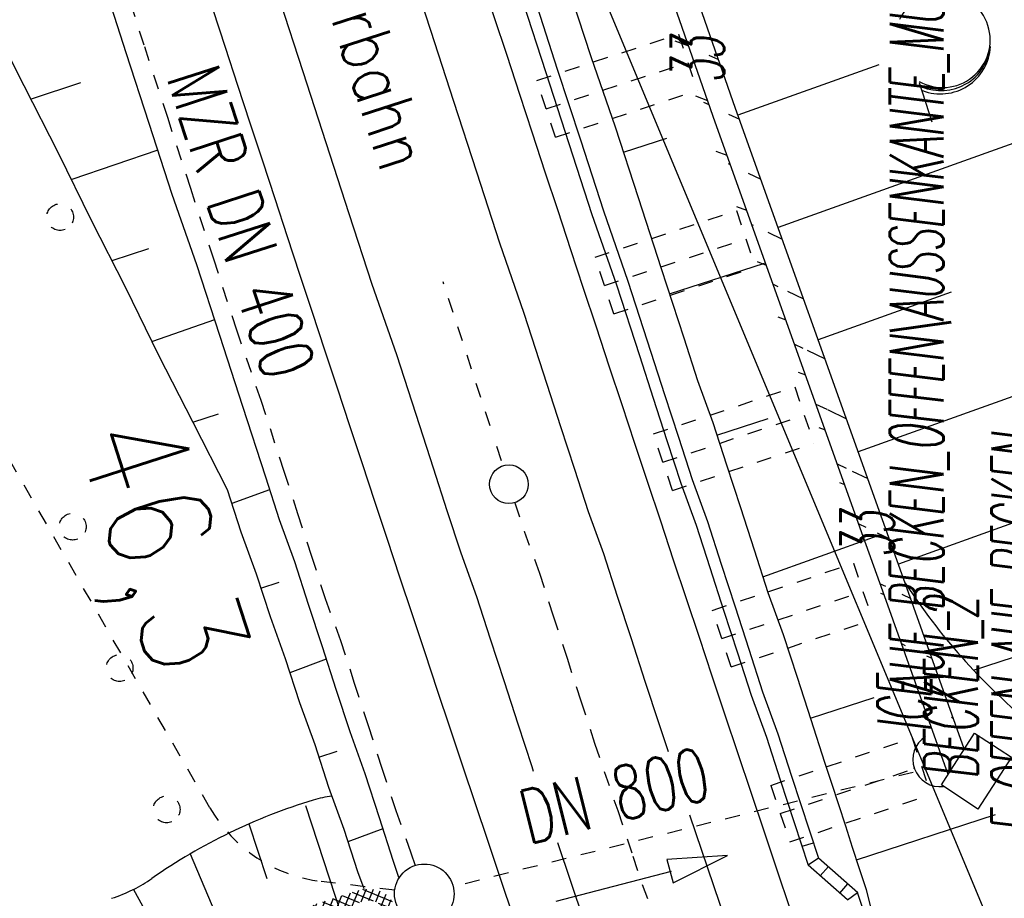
# Model space of a CAD drawing. Extents: x 447882 to 448688, y 437766 to 439043.
# Tile 79 of 121: x 448128 to 448161, y 438610 to 438640. Entities that reach past the tile are written whole.
import ezdxf

# ---------------------------------------------------------------- set-up
doc = ezdxf.new("R2010")
doc.units = 0
doc.header["$LTSCALE"] = 2
doc.header["$MEASUREMENT"] = 0
for name, pattern in [('ACAD_ISO03W100', [0.5, 0.25, -0.25]), ('ACAD_ISO05W100', [0.5, 0.25, -0.25]), ('ACAD_ISO10W100W', [0.5, 0.25, -0.25]), ('AUSGEZOGEN', [0]), ('PUNKTX2', [0.5, 0.25, -0.25]), ('STRICHLINIEX2', [0.5, 0.25, -0.25])]:
    doc.linetypes.add(name, pattern=pattern)
doc.layers.get('0').update_dxf_attribs({"linetype": 'AUSGEZOGEN'})
for name, color, linetype in [('211-GRENZL-BAB', 7, 'AUSGEZOGEN'), ('ANMERKUNG', 7, 'CONTINUOUS'), ('BOESCHG', 250, 'AUSGEZOGEN'), ('DB-Bahnachse', 7, 'CONTINUOUS'), ('DB-Boeschungen', 15, 'CONTINUOUS'), ('DB-Durchlässe', 15, 'CONTINUOUS'), ('DB-Gleisachsen', 7, 'CONTINUOUS'), ('DB-GRABEN', 15, 'AUSGEZOGEN'), ('DB-Hangverdübelung', 15, 'CONTINUOUS'), ('DB-HZV-Stützscheiben', 15, 'CONTINUOUS'), ('DB-Ingenieurbauwerke', 15, 'CONTINUOUS'), ('DB-Kabelanalagen', 15, 'CONTINUOUS'), ('DB-Tiefendraenage', 15, 'CONTINUOUS'), ('DB-Tiefenentwässerung', 15, 'CONTINUOUS'), ('DB-Wegboeschungen', 15, 'CONTINUOUS'), ('FBRTOP', 250, 'AUSGEZOGEN'), ('GEBAEUDE', 7, 'AUSGEZOGEN'), ('PFEILTOP', 200, 'AUSGEZOGEN'), ('Rinne', 200, 'CONTINUOUS'), ('SCHLITZRINNE', 200, 'AUSGEZOGEN'), ('SCHSYMBOL', 200, 'AUSGEZOGEN'), ('WALD', 8, 'AUSGEZOGEN')]:
    doc.layers.add(name, color=color, linetype=linetype)
doc.styles.add('ROMANS', font='romans.shx', dxfattribs={"width": 0.8})

# ---------------------------------------------------------------- blocks, each defined once
blk = doc.blocks.new('DL')
at = {"color": 0}
blk.add_arc((-0.311, 0.025), 0.91, 282.5363, 77.4637, dxfattribs=at)
blk.add_point((0.597, 0.003), dxfattribs=at)
blk = doc.blocks.new('*X277')
at = {"color": 0, "linetype": 'ByBlock'}
for p, q in [((-372538, -196574), (-371772, -195809)), ((-371773, -196210), (-372080, -195903)), ((-371698, -195967), (-371848, -195817)), ((-371706, -196060), (-371499, -195853)), ((-370966, -196699), (-371698, -195967)), ((-371583, -196256), (-371300, -195973)), ((-371073, -196274), (-371490, -195857)), ((-372103, -196517), (-372398, -196222)), ((-371980, -196322), (-372259, -196042)), ((-371907, -196261), (-371706, -196060)), ((-371438, -196429), (-371150, -196141)), ((-371369, -196678), (-371040, -196350)), ((-372578, -196933), (-372033, -196388)), ((-372164, -196774), (-372500, -196439)), ((-371404, -197032), (-370976, -196603)), ((-370979, -197005), (-371380, -196604)), ((-372606, -197279), (-372167, -196840)), ((-372026, -197549), (-372583, -196991)), ((-372111, -197145), (-372559, -196698)), ((-371626, -197572), (-370972, -196918)), ((-371003, -197299), (-371378, -196924)), ((-372662, -197971), (-372007, -197316)), ((-372634, -197625), (-372123, -197114)), ((-372050, -197843), (-372607, -197286)), ((-371654, -197918), (-371000, -197264)), ((-371050, -197888), (-371602, -197336)), ((-371026, -197594), (-371459, -197161)), ((-372689, -198317), (-372035, -197662)), ((-372073, -198138), (-372630, -197581)), ((-371682, -198264), (-371028, -197610)), ((-371074, -198183), (-371631, -197626)), ((-372717, -198663), (-372063, -198008)), ((-372097, -198432), (-372654, -197875)), ((-371710, -198610), (-371055, -197956)), ((-371097, -198477), (-371654, -197920)), ((-372120, -198727), (-372678, -198170)), ((-371738, -198956), (-371083, -198302)), ((-371121, -198772), (-371678, -198215)), ((-372239, -198927), (-372701, -198464)), ((-372631, -198895), (-372091, -198354)), ((-371201, -199010), (-371702, -198509)), ((-371453, -198990), (-371111, -198648)), ((-372773, -199355), (-372337, -198919)), ((-372745, -199009), (-372631, -198895)), ((-372585, -198899), (-372725, -198759)), ((-372168, -199316), (-372585, -198899)), ((-372337, -198919), (-372118, -198700)), ((-372144, -199021), (-372239, -198927)), ((-371765, -199302), (-371453, -198990)), ((-371547, -198982), (-371725, -198804)), ((-371168, -199361), (-371547, -198982)), ((-371144, -199066), (-371201, -199010)), ((-371158, -199013), (-371139, -198993)), ((-372800, -199700), (-372146, -199046)), ((-372191, -199611), (-372749, -199053)), ((-371816, -199989), (-371166, -199339)), ((-371793, -199648), (-371158, -199013)), ((-371192, -199656), (-371749, -199098)), ((-372821, -200039), (-372174, -199392)), ((-372229, -200209), (-372795, -199643)), ((-372212, -199908), (-372772, -199348)), ((-371213, -199952), (-371773, -199393)), ((-372837, -200373), (-372201, -199737)), ((-372241, -200515), (-372815, -199941)), ((-371834, -200325), (-371194, -199685)), ((-371242, -200560), (-371816, -199986)), ((-371230, -200254), (-371796, -199688)), ((-372451, -200623), (-372831, -200244)), ((-372694, -200549), (-372222, -200077)), ((-371845, -200655), (-371218, -200027)), ((-371250, -200870), (-371832, -200288)), ((-372852, -201025), (-372451, -200624)), ((-372847, -200702), (-372694, -200549)), ((-372252, -201141), (-372843, -200550)), ((-372451, -200624), (-372238, -200411)), ((-372249, -200826), (-372451, -200623)), ((-371530, -200908), (-371844, -200595)), ((-371721, -200849), (-371235, -200362)), ((-372852, -201343), (-372247, -200739)), ((-372250, -201461), (-372850, -200861)), ((-371852, -201298), (-371478, -200924)), ((-371851, -200979), (-371721, -200849)), ((-371250, -201507), (-371850, -200906)), ((-371252, -201186), (-371530, -200908)), ((-371478, -200924), (-371246, -200692)), ((-372244, -201786), (-372852, -201177)), ((-372847, -201657), (-372252, -201061)), ((-371242, -201833), (-371852, -201222)), ((-371848, -201612), (-371252, -201016)), ((-372400, -201947), (-372850, -201497)), ((-372838, -201966), (-372251, -201379)), ((-371228, -202165), (-371849, -201544)), ((-371839, -201921), (-371252, -201334)), ((-371825, -202226), (-371247, -201647)), ((-372610, -202056), (-372843, -201823)), ((-372610, -202056), (-372246, -201692)), ((-372231, -202116), (-372400, -201947)), ((-371212, -202499), (-371841, -201870)), ((-371785, -202503), (-371237, -201956)), ((-372820, -202164), (-372830, -202154)), ((-372824, -202270), (-372610, -202056)), ((-372476, -202508), (-372820, -202164)), ((-372746, -202510), (-372236, -202000)), ((-372213, -202453), (-372610, -202056)), ((-372426, -202508), (-372222, -202304)), ((-371528, -202502), (-371827, -202203)), ((-371464, -202501), (-371223, -202259)), ((-372791, -202511), (-372812, -202490)), ((-372807, -202571), (-372746, -202510)), ((-372158, -203144), (-372791, -202511)), ((-372785, -202867), (-372426, -202508)), ((-372759, -203160), (-372203, -202604)), ((-372189, -202795), (-372476, -202508)), ((-371807, -202526), (-371785, -202503)), ((-371148, -203200), (-371806, -202541)), ((-371785, -202822), (-371464, -202501)), ((-371759, -203114), (-371204, -202559)), ((-371181, -202848), (-371528, -202502)), ((-371208, -202503), (-371212, -202499)), ((-372290, -203331), (-372788, -202833)), ((-372650, -203368), (-372180, -202899)), ((-371426, -203240), (-371780, -202886)), ((-371583, -203257), (-371181, -202854)), ((-372578, -203361), (-372757, -203181)), ((-372294, -203331), (-372154, -203191)), ((-371714, -203270), (-371747, -203237)), ((-371228, -203219), (-371153, -203145))]:
    blk.add_line(p, q, dxfattribs=at)
blk = doc.blocks.new('LW')
at = {"color": 0}
blk.add_line((1.183, 0.003), (2.575, 0.003), dxfattribs=at)
for centre, radius, start, end in [((0.065, 1.189), 1.6, 312.7202, 226.7249), ((0.169, 1.08), 1.681, 321.1992, 68.9844), ((0.083, 1.129), 1.668, 319.2916, 65.2101)]:
    blk.add_arc(centre, radius, start, end, dxfattribs=at)

msp = doc.modelspace()

# ---------------------------------------------------------------- hatches: boundary and pattern name
at = {"layer": 'PFEILTOP'}
h = msp.add_hatch(dxfattribs=at)
h.set_pattern_fill('_USER', color=256, scale=1.5, angle=45, style=0, pattern_type=0)
h.set_pattern_definition([(339.742, (448141.7054, 438664.8471), (0.51937, 1.407216), [])])
edge = h.paths.add_edge_path()
edge.add_line((448145.949, 438655.638), (448139.477, 438669.682))
edge.add_line((448139.477, 438669.682), (448138.615, 438670.913))
edge.add_line((448159.583, 438614.627), (448157.394, 438620.775))
edge.add_line((448157.394, 438620.775), (448156.633, 438622.898))
edge.add_arc((448157.01, 438623.033), 0.4, 199.682, 199.7205, ccw=False)
edge.add_line((448156.633, 438622.898), (448151.695, 438636.705))
edge.add_line((448151.695, 438636.705), (448145.207, 438655.338))
edge.add_line((448145.207, 438655.338), (448138.781, 438669.282))
edge.add_line((448138.781, 438669.282), (448137.959, 438670.455))
edge.add_line((448137.959, 438670.455), (448138.615, 438670.913))
h = msp.add_hatch(dxfattribs=at)
h.set_pattern_fill('_USER', color=256, scale=1.5, angle=45, style=0, pattern_type=0)
h.set_pattern_definition([(334.325, (448147.7012, 438650.6069), (0.6499, 1.3519), [])])
edge = h.paths.add_edge_path()
edge.add_line((448158.148, 438621.045), (448157.387, 438623.168))
edge.add_line((448157.387, 438623.168), (448152.449, 438636.971))
edge.add_line((448152.449, 438636.971), (448145.949, 438655.638))
edge.add_line((448159.583, 438614.627), (448157.394, 438620.775))
edge.add_line((448157.394, 438620.775), (448156.633, 438622.898))
edge.add_arc((448157.01, 438623.033), 0.4, 199.682, 199.7205, ccw=False)
edge.add_line((448156.633, 438622.898), (448151.695, 438636.705))
edge.add_line((448151.695, 438636.705), (448145.207, 438655.338))
edge.add_line((448145.207, 438655.338), (448138.781, 438669.282))
edge.add_line((448138.781, 438669.282), (448137.959, 438670.455))
edge.add_line((448160.127, 438615.483), (448158.148, 438621.045))
at = {"layer": 'SCHLITZRINNE'}
h = msp.add_hatch(dxfattribs=at)
h.set_pattern_fill('_USER', color=256, scale=1.5, angle=45, style=0, pattern_type=0)
h.set_pattern_definition([(324.8574, (448134.7023, 438851.6164), (0.86342, 1.226583), [])])
edge = h.paths.add_edge_path()
edge.add_line((448125.443, 438906.454), (448125.936, 438906.533))
edge.add_line((448125.936, 438906.533), (448126.04, 438905.88))
edge.add_arc((261507.524, 409202.339), 188967.645, 9.03995391, 9.04374407, ccw=False)
edge.add_line((448128.005, 438893.535), (448131.933, 438868.846))
edge.add_line((448131.933, 438868.846), (448133.254, 438860.539))
edge.add_arc((449371.197, 439057.494), 1253.513, 189.039943, 189.277818)
edge.add_arc((454072.816, 439825.545), 6017.453, 189.2778182, 189.3863877)
edge.add_arc((449284.377, 439033.993), 1164.031, 189.386388, 189.87641)
edge.add_arc((450764.431, 439291.676), 2666.349, 189.87641, 190.200181)
edge.add_arc((449881.193, 439132.753), 1768.927, 190.200181, 190.588964)
edge.add_arc((450188.848, 439190.268), 2081.912, 190.588964, 190.947332)
edge.add_arc((450096.336, 439172.374), 1987.685, 190.947332, 191.307685)
edge.add_arc((450103.529, 439173.812), 1995.02, 191.307685, 191.667375)
edge.add_arc((450113.912, 439175.956), 2005.623, 191.667375, 192.024165)
edge.add_arc((450128.354, 439179.032), 2020.389, 192.024165, 192.37965)
edge.add_arc((450121.636, 439177.558), 2013.511, 192.37965, 192.73712)
edge.add_arc((450090.705, 439170.566), 1981.8, 192.73712, 193.097438)
edge.add_arc((450089.716, 439170.336), 1980.784, 193.097438, 193.45758)
edge.add_arc((450128.145, 439179.532), 2020.298, 193.45758, 193.814181)
edge.add_arc((450131.046, 439180.245), 2023.285, 193.814181, 194.170205)
edge.add_arc((450093.866, 439170.858), 1984.938, 194.170205, 194.529652)
edge.add_arc((450094.254, 439170.958), 1985.339, 194.529652, 194.889491)
edge.add_arc((450121.506, 439178.204), 2013.538, 194.889491, 195.246802)
edge.add_arc((450124.649, 439179.061), 2016.795, 195.246802, 195.602873)
edge.add_arc((450111.382, 439175.356), 2003.021, 195.602873, 195.960167)
edge.add_arc((450101.557, 439172.546), 1992.802, 195.960167, 196.3197)
edge.add_arc((450106.363, 439173.953), 1997.81, 196.3197, 196.678782)
edge.add_arc((450107.837, 439174.395), 1999.349, 196.678782, 197.03752)
edge.add_arc((450104.436, 439173.352), 1995.791, 197.03752, 197.396578)
edge.add_arc((450113.998, 439176.348), 2005.812, 197.396578, 197.753665)
edge.add_arc((450121.006, 439178.592), 2013.17, 197.753665, 198.110098)
edge.add_arc((450117.03, 439177.292), 2008.988, 198.110098, 198.467563)
edge.add_arc((450103.872, 439172.898), 1995.115, 198.467563, 198.826268)
edge.add_arc((450099.455, 439171.391), 1990.448, 198.826268, 199.185784)
edge.add_arc((450113.542, 439176.293), 2005.364, 199.185784, 199.54396)
edge.add_arc((450116.79, 439177.446), 2008.81, 199.54396, 199.90126)
edge.add_arc((450108.06, 439174.286), 1999.526, 199.90126, 200.259389)
edge.add_arc((450108.407, 439174.414), 1999.896, 200.259389, 200.617742)
edge.add_arc((450110.76, 439175.299), 2002.409, 200.617742, 200.975871)
edge.add_arc((450111.887, 439175.731), 2003.616, 200.975871, 201.333691)
edge.add_arc((450111.742, 439175.674), 2003.46, 201.333691, 201.691524)
edge.add_arc((450110.583, 439175.213), 2002.213, 201.691524, 202.04953)
edge.add_arc((450111.609, 439175.629), 2003.32, 202.04953, 202.407437)
edge.add_arc((450109.603, 439174.802), 2001.151, 202.407437, 202.765839)
edge.add_arc((450106.414, 439173.464), 1997.693, 202.765839, 203.100071)
edge.add_line((448125.443, 438906.454), (448125.547, 438905.801))
edge.add_arc((261507.369, 409202.315), 188967.302, 9.03995391, 9.04374407, ccw=False)
edge.add_line((448127.511, 438893.456), (448131.439, 438868.767))
edge.add_line((448131.439, 438868.767), (448132.715, 438860.746))
h = msp.add_hatch(dxfattribs=at)
h.set_pattern_fill('_USER', color=256, scale=1.5, angle=45, style=0, pattern_type=0)
h.set_pattern_definition([(326.72764, (448148.0771, 438778.445), (0.822929, 1.254108), [])])
edge = h.paths.add_edge_path()
edge.add_line((448125.936, 438906.533), (448126.04, 438905.88))
edge.add_arc((261507.524, 409202.339), 188967.645, 9.03995391, 9.04374407, ccw=False)
edge.add_line((448128.005, 438893.535), (448131.933, 438868.846))
edge.add_line((448131.933, 438868.846), (448133.254, 438860.539))
edge.add_arc((449371.197, 439057.494), 1253.513, 189.039943, 189.277818)
edge.add_arc((454072.816, 439825.545), 6017.453, 189.2778182, 189.3863877)
edge.add_arc((449284.377, 439033.993), 1164.031, 189.386388, 189.87641)
edge.add_arc((450764.431, 439291.676), 2666.349, 189.87641, 190.200181)
edge.add_arc((449881.193, 439132.753), 1768.927, 190.200181, 190.588964)
edge.add_arc((450188.848, 439190.268), 2081.912, 190.588964, 190.947332)
edge.add_arc((450096.336, 439172.374), 1987.685, 190.947332, 191.307685)
edge.add_arc((450103.529, 439173.812), 1995.02, 191.307685, 191.667375)
edge.add_arc((450113.912, 439175.956), 2005.623, 191.667375, 192.024165)
edge.add_arc((450128.354, 439179.032), 2020.389, 192.024165, 192.37965)
edge.add_arc((450121.636, 439177.558), 2013.511, 192.37965, 192.73712)
edge.add_arc((450090.705, 439170.566), 1981.8, 192.73712, 193.097438)
edge.add_arc((450089.716, 439170.336), 1980.784, 193.097438, 193.45758)
edge.add_arc((450128.145, 439179.532), 2020.298, 193.45758, 193.814181)
edge.add_arc((450131.046, 439180.245), 2023.285, 193.814181, 194.170205)
edge.add_arc((450093.866, 439170.858), 1984.938, 194.170205, 194.529652)
edge.add_arc((450094.254, 439170.958), 1985.339, 194.529652, 194.889491)
edge.add_arc((450121.506, 439178.204), 2013.538, 194.889491, 195.246802)
edge.add_arc((450124.649, 439179.061), 2016.795, 195.246802, 195.602873)
edge.add_arc((450111.382, 439175.356), 2003.021, 195.602873, 195.960167)
edge.add_arc((450101.557, 439172.546), 1992.802, 195.960167, 196.3197)
edge.add_arc((450106.363, 439173.953), 1997.81, 196.3197, 196.678782)
edge.add_arc((450107.837, 439174.395), 1999.349, 196.678782, 197.03752)
edge.add_arc((450104.436, 439173.352), 1995.791, 197.03752, 197.396578)
edge.add_arc((450113.998, 439176.348), 2005.812, 197.396578, 197.753665)
edge.add_arc((450121.006, 439178.592), 2013.17, 197.753665, 198.110098)
edge.add_arc((450117.03, 439177.292), 2008.988, 198.110098, 198.467563)
edge.add_arc((450103.872, 439172.898), 1995.115, 198.467563, 198.826268)
edge.add_arc((450099.455, 439171.391), 1990.448, 198.826268, 199.185784)
edge.add_arc((450113.542, 439176.293), 2005.364, 199.185784, 199.54396)
edge.add_arc((450116.79, 439177.446), 2008.81, 199.54396, 199.90126)
edge.add_arc((450108.06, 439174.286), 1999.526, 199.90126, 200.259389)
edge.add_arc((450108.407, 439174.414), 1999.896, 200.259389, 200.617742)
edge.add_arc((450110.76, 439175.299), 2002.409, 200.617742, 200.975871)
edge.add_arc((450111.887, 439175.731), 2003.616, 200.975871, 201.333691)
edge.add_arc((450111.742, 439175.674), 2003.46, 201.333691, 201.691524)
edge.add_arc((450110.583, 439175.213), 2002.213, 201.691524, 202.04953)
edge.add_arc((450111.609, 439175.629), 2003.32, 202.04953, 202.407437)
edge.add_arc((450109.603, 439174.802), 2001.151, 202.407437, 202.765839)
edge.add_arc((450106.414, 439173.464), 1997.693, 202.765839, 203.100071)
edge.add_arc((450188.848, 439190.268), 2082.412, 190.799627, 190.947332)
edge.add_arc((450096.336, 439172.374), 1988.185, 190.947332, 191.307685)
edge.add_arc((450103.529, 439173.812), 1995.52, 191.307685, 191.667375)
edge.add_arc((450113.912, 439175.956), 2006.123, 191.667375, 192.024165)
edge.add_arc((450128.354, 439179.032), 2020.889, 192.024165, 192.37965)
edge.add_arc((450121.636, 439177.558), 2014.011, 192.37965, 192.469296)
h = msp.add_hatch(dxfattribs=at)
h.set_pattern_fill('_USER', color=256, scale=1.5, angle=45, style=0, pattern_type=0)
h.set_pattern_definition([(328.16104, (448159.8269, 438724.2048), (0.7913003, 1.274301), [])])
edge = h.paths.add_edge_path()
edge.add_line((448125.936, 438906.533), (448126.04, 438905.88))
edge.add_arc((261507.524, 409202.339), 188967.645, 9.03995391, 9.04374407, ccw=False)
edge.add_line((448128.005, 438893.535), (448131.933, 438868.846))
edge.add_line((448131.933, 438868.846), (448133.254, 438860.539))
edge.add_arc((449371.197, 439057.494), 1253.513, 189.039943, 189.277818)
edge.add_arc((454072.816, 439825.545), 6017.453, 189.2778182, 189.3863877)
edge.add_arc((449284.377, 439033.993), 1164.031, 189.386388, 189.87641)
edge.add_arc((450764.431, 439291.676), 2666.349, 189.87641, 190.200181)
edge.add_arc((449881.193, 439132.753), 1768.927, 190.200181, 190.588964)
edge.add_arc((450188.848, 439190.268), 2081.912, 190.588964, 190.947332)
edge.add_arc((450096.336, 439172.374), 1987.685, 190.947332, 191.307685)
edge.add_arc((450103.529, 439173.812), 1995.02, 191.307685, 191.667375)
edge.add_arc((450113.912, 439175.956), 2005.623, 191.667375, 192.024165)
edge.add_arc((450128.354, 439179.032), 2020.389, 192.024165, 192.37965)
edge.add_arc((450121.636, 439177.558), 2013.511, 192.37965, 192.73712)
edge.add_arc((450090.705, 439170.566), 1981.8, 192.73712, 193.097438)
edge.add_arc((450089.716, 439170.336), 1980.784, 193.097438, 193.45758)
edge.add_arc((450128.145, 439179.532), 2020.298, 193.45758, 193.814181)
edge.add_arc((450131.046, 439180.245), 2023.285, 193.814181, 194.170205)
edge.add_arc((450093.866, 439170.858), 1984.938, 194.170205, 194.529652)
edge.add_arc((450094.254, 439170.958), 1985.339, 194.529652, 194.889491)
edge.add_arc((450121.506, 439178.204), 2013.538, 194.889491, 195.246802)
edge.add_arc((450124.649, 439179.061), 2016.795, 195.246802, 195.602873)
edge.add_arc((450111.382, 439175.356), 2003.021, 195.602873, 195.960167)
edge.add_arc((450101.557, 439172.546), 1992.802, 195.960167, 196.3197)
edge.add_arc((450106.363, 439173.953), 1997.81, 196.3197, 196.678782)
edge.add_arc((450107.837, 439174.395), 1999.349, 196.678782, 197.03752)
edge.add_arc((450104.436, 439173.352), 1995.791, 197.03752, 197.396578)
edge.add_arc((450113.998, 439176.348), 2005.812, 197.396578, 197.753665)
edge.add_arc((450121.006, 439178.592), 2013.17, 197.753665, 198.110098)
edge.add_arc((450117.03, 439177.292), 2008.988, 198.110098, 198.467563)
edge.add_arc((450103.872, 439172.898), 1995.115, 198.467563, 198.826268)
edge.add_arc((450099.455, 439171.391), 1990.448, 198.826268, 199.185784)
edge.add_arc((450113.542, 439176.293), 2005.364, 199.185784, 199.54396)
edge.add_arc((450116.79, 439177.446), 2008.81, 199.54396, 199.90126)
edge.add_arc((450108.06, 439174.286), 1999.526, 199.90126, 200.259389)
edge.add_arc((450108.407, 439174.414), 1999.896, 200.259389, 200.617742)
edge.add_arc((450110.76, 439175.299), 2002.409, 200.617742, 200.975871)
edge.add_arc((450111.887, 439175.731), 2003.616, 200.975871, 201.333691)
edge.add_arc((450111.742, 439175.674), 2003.46, 201.333691, 201.691524)
edge.add_arc((450110.583, 439175.213), 2002.213, 201.691524, 202.04953)
edge.add_arc((450111.609, 439175.629), 2003.32, 202.04953, 202.407437)
edge.add_arc((450109.603, 439174.802), 2001.151, 202.407437, 202.765839)
edge.add_arc((450106.414, 439173.464), 1997.693, 202.765839, 203.100071)
edge.add_arc((450121.636, 439177.558), 2014.011, 192.51205, 192.73712)
edge.add_arc((450090.705, 439170.566), 1982.3, 192.73712, 193.097438)
edge.add_arc((450089.716, 439170.336), 1981.284, 193.097438, 193.45758)
edge.add_arc((450128.145, 439179.532), 2020.798, 193.45758, 193.814181)
edge.add_arc((450131.046, 439180.245), 2023.785, 193.814181, 194.170205)
edge.add_arc((450093.866, 439170.858), 1985.438, 194.170205, 194.185146)
h = msp.add_hatch(dxfattribs=at)
h.set_pattern_fill('_USER', color=256, scale=1.5, angle=45, style=0, pattern_type=0)
h.set_pattern_definition([(334.92026, (448224.608, 438502.9346), (0.635819, 1.358578), [])])
edge = h.paths.add_edge_path()
edge.add_line((448125.936, 438906.533), (448126.04, 438905.88))
edge.add_arc((261507.524, 409202.339), 188967.645, 9.03995391, 9.04374407, ccw=False)
edge.add_line((448128.005, 438893.535), (448131.933, 438868.846))
edge.add_line((448131.933, 438868.846), (448133.254, 438860.539))
edge.add_arc((449371.197, 439057.494), 1253.513, 189.039943, 189.277818)
edge.add_arc((454072.816, 439825.545), 6017.453, 189.2778182, 189.3863877)
edge.add_arc((449284.377, 439033.993), 1164.031, 189.386388, 189.87641)
edge.add_arc((450764.431, 439291.676), 2666.349, 189.87641, 190.200181)
edge.add_arc((449881.193, 439132.753), 1768.927, 190.200181, 190.588964)
edge.add_arc((450188.848, 439190.268), 2081.912, 190.588964, 190.947332)
edge.add_arc((450096.336, 439172.374), 1987.685, 190.947332, 191.307685)
edge.add_arc((450103.529, 439173.812), 1995.02, 191.307685, 191.667375)
edge.add_arc((450113.912, 439175.956), 2005.623, 191.667375, 192.024165)
edge.add_arc((450128.354, 439179.032), 2020.389, 192.024165, 192.37965)
edge.add_arc((450121.636, 439177.558), 2013.511, 192.37965, 192.73712)
edge.add_arc((450090.705, 439170.566), 1981.8, 192.73712, 193.097438)
edge.add_arc((450089.716, 439170.336), 1980.784, 193.097438, 193.45758)
edge.add_arc((450128.145, 439179.532), 2020.298, 193.45758, 193.814181)
edge.add_arc((450131.046, 439180.245), 2023.285, 193.814181, 194.170205)
edge.add_arc((450093.866, 439170.858), 1984.938, 194.170205, 194.529652)
edge.add_arc((450094.254, 439170.958), 1985.339, 194.529652, 194.889491)
edge.add_arc((450121.506, 439178.204), 2013.538, 194.889491, 195.246802)
edge.add_arc((450124.649, 439179.061), 2016.795, 195.246802, 195.602873)
edge.add_arc((450111.382, 439175.356), 2003.021, 195.602873, 195.960167)
edge.add_arc((450101.557, 439172.546), 1992.802, 195.960167, 196.3197)
edge.add_arc((450106.363, 439173.953), 1997.81, 196.3197, 196.678782)
edge.add_arc((450107.837, 439174.395), 1999.349, 196.678782, 197.03752)
edge.add_arc((450104.436, 439173.352), 1995.791, 197.03752, 197.396578)
edge.add_arc((450113.998, 439176.348), 2005.812, 197.396578, 197.753665)
edge.add_arc((450121.006, 439178.592), 2013.17, 197.753665, 198.110098)
edge.add_arc((450117.03, 439177.292), 2008.988, 198.110098, 198.467563)
edge.add_arc((450103.872, 439172.898), 1995.115, 198.467563, 198.826268)
edge.add_arc((450099.455, 439171.391), 1990.448, 198.826268, 199.185784)
edge.add_arc((450113.542, 439176.293), 2005.364, 199.185784, 199.54396)
edge.add_arc((450116.79, 439177.446), 2008.81, 199.54396, 199.90126)
edge.add_arc((450108.06, 439174.286), 1999.526, 199.90126, 200.259389)
edge.add_arc((450108.407, 439174.414), 1999.896, 200.259389, 200.617742)
edge.add_arc((450110.76, 439175.299), 2002.409, 200.617742, 200.975871)
edge.add_arc((450111.887, 439175.731), 2003.616, 200.975871, 201.333691)
edge.add_arc((450111.742, 439175.674), 2003.46, 201.333691, 201.691524)
edge.add_arc((450110.583, 439175.213), 2002.213, 201.691524, 202.04953)
edge.add_arc((450111.609, 439175.629), 2003.32, 202.04953, 202.407437)
edge.add_arc((450109.603, 439174.802), 2001.151, 202.407437, 202.765839)
edge.add_arc((450106.414, 439173.464), 1997.693, 202.765839, 203.100071)
edge.add_arc((450113.542, 439176.293), 2005.864, 199.384527, 199.54396)
edge.add_arc((450116.79, 439177.446), 2009.31, 199.54396, 199.90126)
edge.add_arc((450108.06, 439174.286), 2000.026, 199.90126, 200.259389)
edge.add_arc((450108.407, 439174.414), 2000.396, 200.259389, 200.617742)
edge.add_arc((450110.76, 439175.299), 2002.909, 200.617742, 200.975871)
edge.add_arc((450111.887, 439175.731), 2004.116, 200.975871, 201.063002)
h = msp.add_hatch(dxfattribs=at)
h.set_pattern_fill('_USER', color=256, scale=1.5, angle=45, style=0, pattern_type=0)
h.set_pattern_definition([(337.95664, (448265.5285, 438397.6318), (0.5629623, 1.39035), [])])
edge = h.paths.add_edge_path()
edge.add_line((448125.936, 438906.533), (448126.04, 438905.88))
edge.add_arc((261507.524, 409202.339), 188967.645, 9.03995391, 9.04374407, ccw=False)
edge.add_line((448128.005, 438893.535), (448131.933, 438868.846))
edge.add_line((448131.933, 438868.846), (448133.254, 438860.539))
edge.add_arc((449371.197, 439057.494), 1253.513, 189.039943, 189.277818)
edge.add_arc((454072.816, 439825.545), 6017.453, 189.2778182, 189.3863877)
edge.add_arc((449284.377, 439033.993), 1164.031, 189.386388, 189.87641)
edge.add_arc((450764.431, 439291.676), 2666.349, 189.87641, 190.200181)
edge.add_arc((449881.193, 439132.753), 1768.927, 190.200181, 190.588964)
edge.add_arc((450188.848, 439190.268), 2081.912, 190.588964, 190.947332)
edge.add_arc((450096.336, 439172.374), 1987.685, 190.947332, 191.307685)
edge.add_arc((450103.529, 439173.812), 1995.02, 191.307685, 191.667375)
edge.add_arc((450113.912, 439175.956), 2005.623, 191.667375, 192.024165)
edge.add_arc((450128.354, 439179.032), 2020.389, 192.024165, 192.37965)
edge.add_arc((450121.636, 439177.558), 2013.511, 192.37965, 192.73712)
edge.add_arc((450090.705, 439170.566), 1981.8, 192.73712, 193.097438)
edge.add_arc((450089.716, 439170.336), 1980.784, 193.097438, 193.45758)
edge.add_arc((450128.145, 439179.532), 2020.298, 193.45758, 193.814181)
edge.add_arc((450131.046, 439180.245), 2023.285, 193.814181, 194.170205)
edge.add_arc((450093.866, 439170.858), 1984.938, 194.170205, 194.529652)
edge.add_arc((450094.254, 439170.958), 1985.339, 194.529652, 194.889491)
edge.add_arc((450121.506, 439178.204), 2013.538, 194.889491, 195.246802)
edge.add_arc((450124.649, 439179.061), 2016.795, 195.246802, 195.602873)
edge.add_arc((450111.382, 439175.356), 2003.021, 195.602873, 195.960167)
edge.add_arc((450101.557, 439172.546), 1992.802, 195.960167, 196.3197)
edge.add_arc((450106.363, 439173.953), 1997.81, 196.3197, 196.678782)
edge.add_arc((450107.837, 439174.395), 1999.349, 196.678782, 197.03752)
edge.add_arc((450104.436, 439173.352), 1995.791, 197.03752, 197.396578)
edge.add_arc((450113.998, 439176.348), 2005.812, 197.396578, 197.753665)
edge.add_arc((450121.006, 439178.592), 2013.17, 197.753665, 198.110098)
edge.add_arc((450117.03, 439177.292), 2008.988, 198.110098, 198.467563)
edge.add_arc((450103.872, 439172.898), 1995.115, 198.467563, 198.826268)
edge.add_arc((450099.455, 439171.391), 1990.448, 198.826268, 199.185784)
edge.add_arc((450113.542, 439176.293), 2005.364, 199.185784, 199.54396)
edge.add_arc((450116.79, 439177.446), 2008.81, 199.54396, 199.90126)
edge.add_arc((450108.06, 439174.286), 1999.526, 199.90126, 200.259389)
edge.add_arc((450108.407, 439174.414), 1999.896, 200.259389, 200.617742)
edge.add_arc((450110.76, 439175.299), 2002.409, 200.617742, 200.975871)
edge.add_arc((450111.887, 439175.731), 2003.616, 200.975871, 201.333691)
edge.add_arc((450111.742, 439175.674), 2003.46, 201.333691, 201.691524)
edge.add_arc((450110.583, 439175.213), 2002.213, 201.691524, 202.04953)
edge.add_arc((450111.609, 439175.629), 2003.32, 202.04953, 202.407437)
edge.add_arc((450109.603, 439174.802), 2001.151, 202.407437, 202.765839)
edge.add_arc((450106.414, 439173.464), 1997.693, 202.765839, 203.100071)
edge.add_arc((450106.414, 439173.464), 1998.193, 202.821848, 203.100071)
edge.add_line((448268.435, 438389.496), (448268.895, 438389.693))

# ---------------------------------------------------------------- linework, layer by layer
at = {"layer": '211-GRENZL-BAB', "flags": 128}
msp.add_lwpolyline([(448167.231, 438594.652), (448145.849, 438645.957)], dxfattribs=at)
at = {"layer": 'BOESCHG'}
for p, q in [((448157.264, 438638.445), (448152.527, 438636.75)), ((448163.165, 438636.307), (448153.874, 438632.984)), ((448159.688, 438630.815), (448155.221, 438629.218)), ((448165.143, 438628.519), (448156.569, 438625.452)), ((448162.024, 438623.158), (448157.917, 438621.686)), ((448160.436, 438618.131), (448167.158, 438620.285))]:
    msp.add_line(p, q, dxfattribs=at)
at = {"layer": 'BOESCHG', "flags": 128}
msp.add_lwpolyline([(448158.148, 438621.045, 0.036837), (448160.044, 438618.561, 0.036837), (448162.285, 438616.382, 0.014921), (448163.28, 438615.597, 0.014921), (448164.32, 438614.873)], format="xyb", dxfattribs=at)
at = {"layer": 'DB-Bahnachse', "linetype": 'ACAD_ISO10W100W'}
for p, q in [((448144.205, 438626.324), (448142.634, 438631.159)), ((448144.426, 438625.643), (448144.64, 438624.985)), ((448145.041, 438623.748), (448145.353, 438622.79)), ((448145.353, 438622.79), (448145.864, 438621.379)), ((448145.864, 438621.379), (448146.327, 438619.953)), ((448146.327, 438619.953), (448146.791, 438618.526)), ((448146.791, 438618.526), (448147.254, 438617.099)), ((448147.254, 438617.099), (448147.718, 438615.673)), ((448147.718, 438615.673), (448148.492, 438613.415)), ((448148.492, 438613.415), (448149.001, 438611.884)), ((448149.001, 438611.884), (448149.31, 438610.933)), ((448149.31, 438610.933), (448149.667, 438609.997))]:
    msp.add_line(p, q, dxfattribs=at)
at = {"layer": 'DB-Bahnachse', "linetype": 'Continuous'}
msp.add_ellipse((448144.84, 438624.367), major_axis=(-0.46, 0.46), ratio=1, start_param=2.750434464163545, end_param=9.033619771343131, dxfattribs=at)
at = {"layer": 'DB-Boeschungen', "linetype": 'Continuous'}
for p, q in [((448131.194, 438641.285), (448131.982, 438638.86)), ((448146.815, 438641.103), (448147.587, 438638.726)), ((448127.405, 438640.002), (448128.558, 438637.747)), ((448131.982, 438638.86), (448132.754, 438636.482)), ((448147.587, 438638.726), (448148.407, 438636.364)), ((448128.808, 438637.303), (448130.472, 438637.844)), ((448128.558, 438637.747), (448129.711, 438635.493)), ((448132.754, 438636.482), (448133.527, 438634.105)), ((448148.407, 438636.364), (448149.18, 438633.986)), ((448148.685, 438635.508), (448150.14, 438635.98)), ((448133.048, 438635.579), (448130.163, 438634.589)), ((448129.711, 438635.493), (448130.816, 438633.224)), ((448133.527, 438634.105), (448134.347, 438631.742)), ((448149.18, 438633.986), (448149.952, 438631.608)), ((448130.816, 438633.224), (448131.969, 438630.97)), ((448131.518, 438631.875), (448132.754, 438632.276)), ((448134.347, 438631.742), (448135.12, 438629.365)), ((448149.952, 438631.608), (448150.709, 438629.278)), ((448150.23, 438630.752), (448153.423, 438631.789)), ((448131.969, 438630.97), (448133.075, 438628.7)), ((448134.95, 438629.888), (448132.873, 438629.161)), ((448135.12, 438629.365), (448135.892, 438626.987)), ((448150.709, 438629.278), (448151.173, 438627.852)), ((448133.075, 438628.7), (448134.228, 438626.446)), ((448151.173, 438627.852), (448151.684, 438626.44)), ((448135.892, 438626.987), (448136.665, 438624.61)), ((448134.228, 438626.446), (448135.084, 438626.725)), ((448134.228, 438626.446), (448135.381, 438624.192)), ((448151.684, 438626.44), (448152.148, 438625.014)), ((448151.823, 438626.012), (448153.546, 438626.572)), ((448152.148, 438625.014), (448152.611, 438623.587)), ((448136.665, 438624.61), (448137.128, 438623.183)), ((448135.381, 438624.192), (448135.844, 438622.766)), ((448136.804, 438624.182), (448135.535, 438623.717)), ((448152.611, 438623.587), (448153.075, 438622.161)), ((448137.128, 438623.183), (448137.639, 438621.772)), ((448135.844, 438622.766), (448136.355, 438621.355)), ((448153.368, 438621.257), (448157.235, 438622.645)), ((448153.075, 438622.161), (448153.538, 438620.734)), ((448137.639, 438621.772), (448138.103, 438620.345)), ((448136.355, 438621.355), (448136.819, 438619.928)), ((448136.51, 438620.879), (448137.128, 438621.08)), ((448153.538, 438620.734), (448154.049, 438619.323)), ((448138.103, 438620.345), (448138.566, 438618.919)), ((448136.819, 438619.928), (448137.33, 438618.517)), ((448154.049, 438619.323), (448154.513, 438617.896)), ((448138.566, 438618.919), (448139.03, 438617.492)), ((448137.33, 438618.517), (448137.809, 438617.043)), ((448138.705, 438618.491), (448137.485, 438618.041)), ((448154.513, 438617.896), (448154.976, 438616.47)), ((448139.03, 438617.492), (448139.493, 438616.066)), ((448137.809, 438617.043), (448138.32, 438615.632)), ((448154.961, 438616.517), (448157.106, 438617.214)), ((448154.976, 438616.47), (448155.44, 438615.043)), ((448139.493, 438616.066), (448140.005, 438614.654)), ((448138.32, 438615.632), (448138.784, 438614.205)), ((448138.459, 438615.204), (448139.077, 438615.405)), ((448155.44, 438615.043), (448155.672, 438614.33)), ((448140.005, 438614.654), (448140.483, 438613.18)), ((448138.784, 438614.205), (448139.295, 438612.794)), ((448155.672, 438614.33), (448155.903, 438613.617)), ((448155.903, 438613.617), (448156.135, 438612.903)), ((448140.483, 438613.18), (448140.947, 438611.754)), ((448156.506, 438611.762), (448161.178, 438613.28)), ((448139.295, 438612.794), (448139.758, 438611.367)), ((448140.607, 438612.8), (448139.434, 438612.366)), ((448156.135, 438612.903), (448156.367, 438612.19)), ((448156.367, 438612.19), (448156.599, 438611.477)), ((448140.947, 438611.754), (448141.133, 438611.182)), ((448139.758, 438611.367), (448139.963, 438610.802)), ((448156.599, 438611.477), (448156.83, 438610.763)), ((448156.83, 438610.763), (448157.015, 438610.035))]:
    msp.add_line(p, q, dxfattribs=at)
at = {"layer": 'DB-Durchlässe', "linetype": 'STRICHLINIEX2'}
msp.add_line((448158.411, 438614.698), (448142.969, 438610.863), dxfattribs=at)
at = {"layer": 'DB-Durchlässe', "linetype": 'Continuous'}
for p, q in [((448152.181, 438611.905), (448150.146, 438611.768)), ((448150.146, 438611.768), (448150.355, 438610.996)), ((448150.355, 438610.996), (448152.181, 438611.905)), ((448146.427, 438610.377), (448150.299, 438611.382))]:
    msp.add_line(p, q, dxfattribs=at)
at = {"layer": 'DB-Gleisachsen', "linetype": 'Continuous'}
for p, q in [((448141.431, 438641.981), (448142.203, 438639.603)), ((448137.151, 438640.59), (448137.923, 438638.213)), ((448142.203, 438639.603), (448142.976, 438637.226)), ((448137.923, 438638.213), (448138.696, 438635.835)), ((448142.976, 438637.226), (448143.748, 438634.848)), ((448138.696, 438635.835), (448139.468, 438633.457)), ((448143.748, 438634.848), (448144.521, 438632.47)), ((448139.468, 438633.457), (448140.241, 438631.08)), ((448144.521, 438632.47), (448145.341, 438630.108)), ((448140.241, 438631.08), (448141.061, 438628.718)), ((448145.341, 438630.108), (448146.113, 438627.73)), ((448141.061, 438628.718), (448141.833, 438626.34)), ((448146.113, 438627.73), (448146.577, 438626.304)), ((448141.833, 438626.34), (448142.297, 438624.913)), ((448146.577, 438626.304), (448147.04, 438624.877)), ((448142.297, 438624.913), (448142.76, 438623.487)), ((448147.04, 438624.877), (448147.504, 438623.451)), ((448142.76, 438623.487), (448143.224, 438622.06)), ((448147.504, 438623.451), (448148.015, 438622.039)), ((448143.224, 438622.06), (448143.75, 438620.601)), ((448148.015, 438622.039), (448148.478, 438620.613)), ((448143.75, 438620.601), (448144.214, 438619.175)), ((448148.478, 438620.613), (448148.942, 438619.186)), ((448144.214, 438619.175), (448144.677, 438617.748)), ((448148.942, 438619.186), (448149.405, 438617.76)), ((448144.677, 438617.748), (448145.141, 438616.322)), ((448149.405, 438617.76), (448149.869, 438616.333)), ((448149.869, 438616.333), (448150.184, 438615.402)), ((448145.141, 438616.322), (448145.604, 438614.895)), ((448145.604, 438614.895), (448145.657, 438614.739)), ((448150.905, 438613.274), (448153.719, 438604.967)), ((448146.469, 438612.343), (448149.455, 438603.529))]:
    msp.add_line(p, q, dxfattribs=at)
at = {"layer": 'DB-GRABEN', "linetype": 'Continuous'}
for p, q in [((448138.015, 438613.586), (448139.204, 438609.924)), ((448136.112, 438612.968), (448136.707, 438611.137)), ((448134.141, 438611.962), (448135.542, 438608.643))]:
    msp.add_line(p, q, dxfattribs=at)
for centre, major_axis, start_param, end_param in [((448143.843, 438595.387), (-7.373, 17.734), -0.099363, 0.21501), ((448139.398, 438610.033), (-2.758, 2.758), -0.655814, -0.490752), ((448129.995, 438615.241), (-3.536, 3.536), 2.821586, 2.965214)]:
    msp.add_ellipse(centre, major_axis=major_axis, ratio=1, start_param=start_param, end_param=end_param, dxfattribs=at)
at = {"layer": 'DB-Hangverdübelung', "linetype": 'PUNKTX2'}
for centre, start_param, end_param in [((448129.77, 438633.33), 2.750434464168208, 9.033619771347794), ((448130.194, 438622.944), 2.750434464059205, 9.03361977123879), ((448131.768, 438618.198), 2.750434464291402, 9.033619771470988), ((448133.347, 438613.454), 2.750434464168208, 9.033619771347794)]:
    msp.add_ellipse(centre, major_axis=(-0.318, 0.318), ratio=1, start_param=start_param, end_param=end_param, dxfattribs=at)
at = {"layer": 'DB-HZV-Stützscheiben', "linetype": 'PUNKTX2'}
for p, q in [((448145.782, 438637.912), (448150.532, 438639.474)), ((448150.532, 438639.473), (448151.157, 438637.574)), ((448146.407, 438636.012), (448145.782, 438637.912)), ((448146.407, 438636.012), (448151.157, 438637.574)), ((448147.735, 438631.983), (448152.483, 438633.552)), ((448152.483, 438633.552), (448153.11, 438631.653)), ((448148.363, 438630.084), (448147.735, 438631.983)), ((448148.363, 438630.084), (448153.11, 438631.653)), ((448149.697, 438626.057), (448154.442, 438627.633)), ((448154.442, 438627.633), (448155.073, 438625.735)), ((448150.328, 438624.159), (448149.697, 438626.057)), ((448150.328, 438624.159), (448155.073, 438625.735)), ((448151.668, 438620.134), (448156.411, 438621.717)), ((448156.411, 438621.717), (448157.044, 438619.82)), ((448152.302, 438618.237), (448151.668, 438620.134)), ((448152.302, 438618.237), (448157.044, 438619.82)), ((448153.633, 438614.261), (448158.373, 438615.852)), ((448158.373, 438615.852), (448159.009, 438613.956)), ((448153.633, 438614.261), (448154.269, 438612.365)), ((448154.269, 438612.365), (448159.009, 438613.956))]:
    msp.add_line(p, q, dxfattribs=at)
at = {"layer": 'DB-HZV-Stützscheiben', "linetype": 'ACAD_ISO05W100'}
for p, q in [((448146.095, 438636.962), (448150.844, 438638.524)), ((448148.049, 438631.033), (448152.796, 438632.602)), ((448150.012, 438625.108), (448154.757, 438626.684)), ((448151.985, 438619.185), (448156.727, 438620.769)), ((448153.951, 438613.313), (448158.691, 438614.904))]:
    msp.add_line(p, q, dxfattribs=at)
at = {"layer": 'DB-Ingenieurbauwerke', "linetype": 'Continuous'}
for centre, major_axis, start_param, end_param in [((452022.168, 439910.232), (-1566.249, 3767.991), 1.480279, 1.501787), ((452022.169, 439910.232), (-1569.511, 3776.273), 1.480887, 1.501804)]:
    msp.add_ellipse(centre, major_axis=major_axis, ratio=1, start_param=start_param, end_param=end_param, dxfattribs=at)
at = {"layer": 'DB-Kabelanalagen', "linetype": 'Continuous'}
for p, q in [((448145.31, 438640.557), (448146.083, 438638.179)), ((448145.693, 438640.674), (448146.465, 438638.297)), ((448146.083, 438638.179), (448146.855, 438635.802)), ((448146.465, 438638.297), (448147.238, 438635.919)), ((448147.238, 438635.919), (448148.01, 438633.541)), ((448146.855, 438635.802), (448147.628, 438633.424)), ((448148.01, 438633.541), (448148.83, 438631.179)), ((448147.628, 438633.424), (448148.448, 438631.062)), ((448148.448, 438631.062), (448149.22, 438628.684)), ((448148.83, 438631.179), (448149.603, 438628.802)), ((448149.22, 438628.684), (448149.684, 438627.258)), ((448149.603, 438628.802), (448150.066, 438627.375)), ((448149.684, 438627.258), (448150.147, 438625.831)), ((448150.066, 438627.375), (448150.53, 438625.948)), ((448150.53, 438625.948), (448150.993, 438624.522)), ((448150.147, 438625.831), (448150.611, 438624.404)), ((448150.611, 438624.404), (448151.122, 438622.993)), ((448150.993, 438624.522), (448151.504, 438623.111)), ((448151.122, 438622.993), (448151.585, 438621.567)), ((448151.504, 438623.111), (448151.968, 438621.684)), ((448151.968, 438621.684), (448152.431, 438620.257)), ((448151.585, 438621.567), (448152.049, 438620.14)), ((448152.049, 438620.14), (448152.512, 438618.713)), ((448152.431, 438620.257), (448152.894, 438618.831)), ((448152.512, 438618.713), (448152.976, 438617.287)), ((448152.894, 438618.831), (448153.358, 438617.404)), ((448153.358, 438617.404), (448153.869, 438615.993)), ((448152.976, 438617.287), (448153.487, 438615.876)), ((448153.487, 438615.876), (448153.95, 438614.449)), ((448153.869, 438615.993), (448154.332, 438614.567)), ((448153.95, 438614.449), (448154.891, 438611.586)), ((448154.332, 438614.567), (448155.236, 438611.814)), ((448154.684, 438612.217), (448155.067, 438612.336)), ((448155.236, 438611.814), (448154.89, 438611.585)), ((448156.552, 438610.656), (448155.236, 438611.814)), ((448156.205, 438610.415), (448154.891, 438611.584)), ((448155.564, 438611.534), (448155.292, 438611.228)), ((448155.946, 438610.646), (448156.219, 438610.952)), ((448156.205, 438610.415), (448156.546, 438610.661)), ((448157.158, 438608.813), (448156.546, 438610.661))]:
    msp.add_line(p, q, dxfattribs=at)
at = {"layer": 'DB-Tiefendraenage', "linetype": 'ACAD_ISO03W100'}
for p, q in [((448134.803, 438613.506), (448104.536, 438666.029)), ((448141.005, 438610.741), (448138.537, 438611.039))]:
    msp.add_line(p, q, dxfattribs=at)
msp.add_ellipse((448139.135, 438616.003), major_axis=(-1.924, 4.615), ratio=1, start_param=1.698607, end_param=2.626751, dxfattribs=at)
at = {"layer": 'DB-Tiefenentwässerung', "linetype": 'ACAD_ISO03W100'}
for p, q in [((448131.812, 438641.486), (448132.6, 438639.061)), ((448132.6, 438639.061), (448133.373, 438636.683)), ((448133.373, 438636.683), (448134.145, 438634.306)), ((448134.145, 438634.306), (448134.918, 438631.928)), ((448134.918, 438631.928), (448135.69, 438629.55)), ((448135.69, 438629.55), (448136.51, 438627.188)), ((448136.51, 438627.188), (448137.283, 438624.81)), ((448137.283, 438624.81), (448137.746, 438623.384)), ((448137.746, 438623.384), (448138.21, 438621.957)), ((448138.21, 438621.957), (448138.673, 438620.531)), ((448138.673, 438620.531), (448139.185, 438619.12)), ((448139.185, 438619.12), (448139.648, 438617.693)), ((448139.648, 438617.693), (448140.112, 438616.266)), ((448140.112, 438616.266), (448140.575, 438614.84)), ((448140.575, 438614.84), (448141.039, 438613.413)), ((448141.039, 438613.413), (448141.55, 438612.002)), ((448141.55, 438612.002), (448141.689, 438611.573))]:
    msp.add_line(p, q, dxfattribs=at)
at = {"layer": 'DB-Tiefenentwässerung', "linetype": 'Continuous'}
msp.add_ellipse((448141.998, 438610.622), major_axis=(-0.707, 0.707), ratio=1, start_param=2.750434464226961, end_param=9.033619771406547, dxfattribs=at)
at = {"layer": 'DB-Wegboeschungen', "linetype": 'Continuous'}
msp.add_line((448133.043, 438609.296), (448132.239, 438610.773), dxfattribs=at)
msp.add_ellipse((448129.995, 438615.241), major_axis=(-3.536, 3.536), ratio=1, start_param=2.661084, end_param=2.821586, dxfattribs=at)
at = {"layer": 'FBRTOP'}
for points in [[(448131.684, 438991.32, -0.000001), (448134.983, 438970.589, -0.000001), (448138.911, 438945.9, 0.000002), (448142.84, 438921.21, 0.000007), (448144.804, 438908.866, -0.000017)], [(448098.869, 438979.596, -0.000001), (448101.158, 438965.207, -0.000001), (448105.087, 438940.518, 0.000002), (448109.015, 438915.828, 0.000007), (448110.98, 438903.483, -0.000017)]]:
    msp.add_lwpolyline(points, format="xyb", dxfattribs=at)
at = {"layer": 'FBRTOP', "const_width": 0.5}
msp.add_lwpolyline([(448117.312, 438986.185, -0.000001), (448120.169, 438968.232, -0.000001), (448124.098, 438943.543, 0.000002), (448128.026, 438918.853, 0.000007), (448129.991, 438906.508, -0.000017)], format="xyb", dxfattribs=at)
at = {"layer": 'GEBAEUDE', "flags": 128}
msp.add_lwpolyline([(448160.466, 438616.016), (448161.717, 438615.213), (448160.582, 438613.467), (448159.364, 438614.282), (448160.466, 438616.016)], dxfattribs=at)
at = {"layer": 'Rinne'}
msp.add_lwpolyline([(448159.583, 438614.627), (448157.394, 438620.775), (448156.633, 438622.898, -0.000168), (448156.633, 438622.898), (448151.695, 438636.705), (448145.207, 438655.338), (448138.781, 438669.282), (448137.959, 438670.455)], format="xyb", dxfattribs=at)
for points in [[(448158.148, 438621.045), (448157.387, 438623.168), (448152.449, 438636.971), (448145.949, 438655.638)], [(448160.127, 438615.483), (448158.148, 438621.045)]]:
    msp.add_lwpolyline(points, dxfattribs=at)

# ---------------------------------------------------------------- block references
at = {"layer": 'DB-GRABEN', "linetype": 'Continuous', "xscale": 0.00099999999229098, "yscale": 0.000999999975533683, "zscale": 0.001, "rotation": 292.5882868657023}
msp.add_blockref('*X277', (448464.508, 438342.321), dxfattribs=at)
at = {"layer": 'SCHSYMBOL', "rotation": 199.8797713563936}
msp.add_blockref('DL', (448159.011, 438615.047), dxfattribs=at)
at = {"layer": 'WALD', "rotation": 287.8388781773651}
msp.add_blockref('LW', (448158.247, 438638.976), dxfattribs=at)

# ---------------------------------------------------------------- texts
at = {"layer": 'ANMERKUNG', "style": 'ROMANS', "oblique": 7, "width": 0.5}
for s, p in [('AUF_BECKEN_OFFEN\\AUSSENKANTE_MUL_IST_OK', (448159.426, 438617.261)), ('33', (448152.072, 438637.838)), ('E_OFFEN_AUF_BECKEN', (448162.839, 438612.643)), ('33', (448157.771, 438621.91)), ('BECKEN_2', (448160.582, 438614.467)), ('ICE', (448159.011, 438616.047))]:
    msp.add_text(s, height=1.8, rotation=90, dxfattribs=at).set_placement(p)
at = {"layer": 'DB-Bahnachse', "linetype": 'Continuous', "style": 'ROMANS', "oblique": 360, "width": 0.8334}
msp.add_text('46,3', height=3.5, rotation=287.8252, dxfattribs=at).set_placement((448130.27, 438626.027))
at = {"layer": 'DB-Durchlässe', "linetype": 'Continuous', "style": 'ROMANS', "oblique": 360, "width": 0.7}
msp.add_text('DN 800', height=1.8, rotation=13.9968, dxfattribs=at).set_placement((448145.486, 438612.279))
at = {"layer": 'DB-Ingenieurbauwerke', "linetype": 'Continuous', "style": 'ROMANS', "oblique": 0, "width": 0.8334}
msp.add_text('Aufgeständerte Fahrbahn', height=1.75, rotation=288.0983, dxfattribs=at).set_placement((448132.926, 438658.15))
at = {"layer": 'DB-Tiefenentwässerung', "linetype": 'Continuous', "style": 'ROMANS', "oblique": 360, "width": 0.7}
msp.add_text('MZR DN 400', height=1.8, rotation=287.8947, dxfattribs=at).set_placement((448133.336, 438638.027))

doc.saveas('drawing.dxf')
